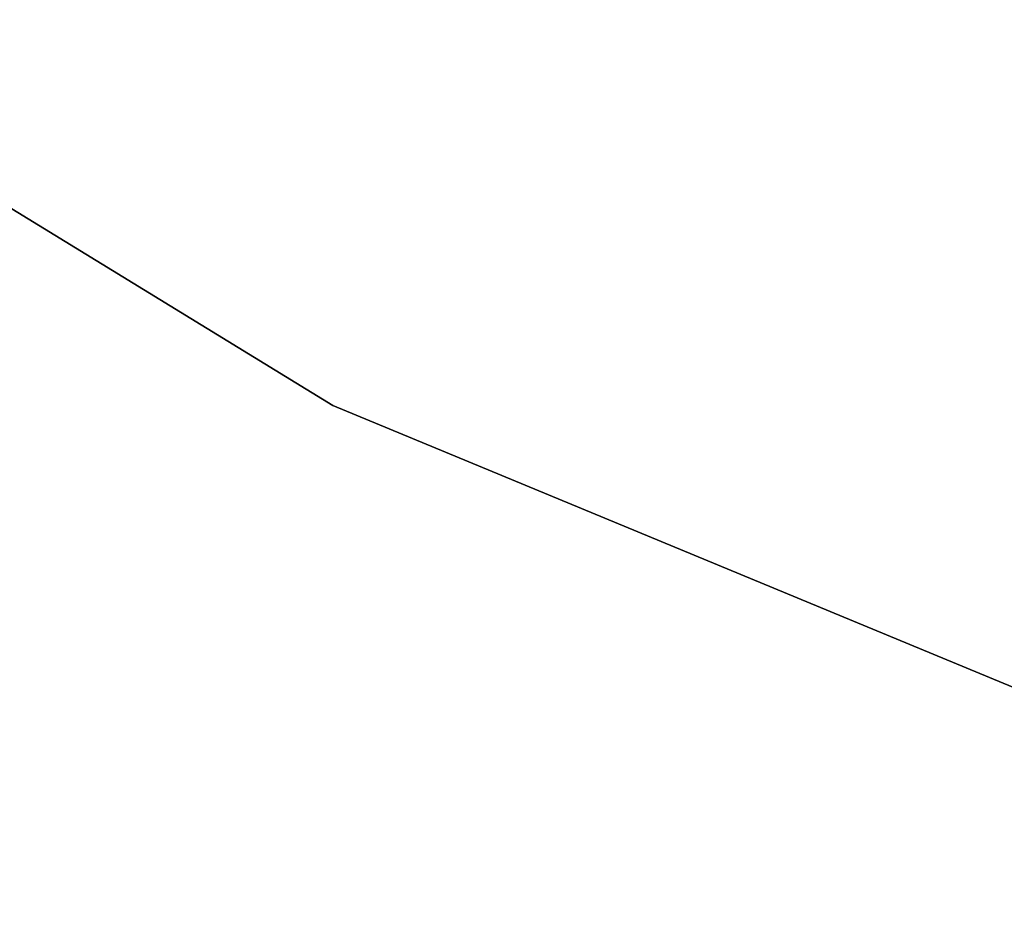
# Model space of a CAD drawing. Header units: millimetres. Extents: x 0.3 to 65.3, y -48.3 to 46.8.
# Tile 81 of 256: x 21.2 to 24.6, y -39.3 to -36.2. Entities that reach past the tile are written whole.
import ezdxf

# ---------------------------------------------------------------- set-up
doc = ezdxf.new("R2010")
doc.units = ezdxf.units.MM
doc.header["$LTSCALE"] = 25.4
doc.layers.get('0').update_dxf_attribs({"true_color": 0xff5454})

# ---------------------------------------------------------------- blocks, each defined once
blk = doc.blocks.new('NICO-9517.STL')
at = {"color": 18, "true_color": 0x080808}
mesh = blk.add_polyface(dxfattribs=at)
corners = [(19.1533, -35.5998, 4.3114), (22.2655, -37.5069, 3.8114), (19.1533, -35.5998, 3.8114), (22.2655, -37.5069, 4.3114)]
mesh.append_faces([[corners[k] for k in face] for face in [(0, 1, 2), (1, 0, 3)]], dxfattribs={"vtx0": -1, "color": 18})
mesh = blk.add_polyface(dxfattribs=at)
corners = [(19.1533, -35.5998, 149.4114), (22.2655, -37.5069, 148.9114), (19.1533, -35.5998, 148.9114), (22.2655, -37.5069, 149.4114)]
mesh.append_faces([[corners[k] for k in face] for face in [(0, 1, 2), (1, 0, 3)]], dxfattribs={"vtx0": -1, "color": 18})
mesh = blk.add_polyface(dxfattribs=at)
corners = [(22.2655, -37.5069, 4.3114), (25.6376, -38.9037, 3.8114), (22.2655, -37.5069, 3.8114), (25.6376, -38.9037, 4.3114)]
mesh.append_faces([[corners[k] for k in face] for face in [(0, 1, 2), (1, 0, 3)]], dxfattribs={"vtx0": -1, "color": 18})
mesh = blk.add_polyface(dxfattribs=at)
corners = [(22.2655, -37.5069, 149.4114), (25.6376, -38.9037, 148.9114), (22.2655, -37.5069, 148.9114), (25.6376, -38.9037, 149.4114)]
mesh.append_faces([[corners[k] for k in face] for face in [(0, 1, 2), (1, 0, 3)]], dxfattribs={"vtx0": -1, "color": 18})
at = {"color": 7, "true_color": 0xffffff}
mesh = blk.add_polyface(dxfattribs=at)
corners = [(22.2646, -40.0961, 20.7114), (19.1473, -38.3626, 18.0114), (22.2646, -40.0961, 18.0114), (19.1473, -38.3626, 20.7114)]
mesh.append_faces([[corners[k] for k in face] for face in [(0, 1, 2), (1, 0, 3)]], dxfattribs={"vtx0": -1, "color": 7})
mesh = blk.add_polyface(dxfattribs=at)
corners = [(22.4397, -40.1769, 135.2114), (19.3091, -38.4674, 132.5114), (22.4397, -40.1769, 132.5114), (19.3091, -38.4674, 135.2114)]
mesh.append_faces([[corners[k] for k in face] for face in [(0, 1, 2), (1, 0, 3)]], dxfattribs={"vtx0": -1, "color": 7})

msp = doc.modelspace()

# ---------------------------------------------------------------- block references
at = {"color": 0}
msp.add_blockref('NICO-9517.STL', (0, 0), dxfattribs=at)

doc.saveas('drawing.dxf')
